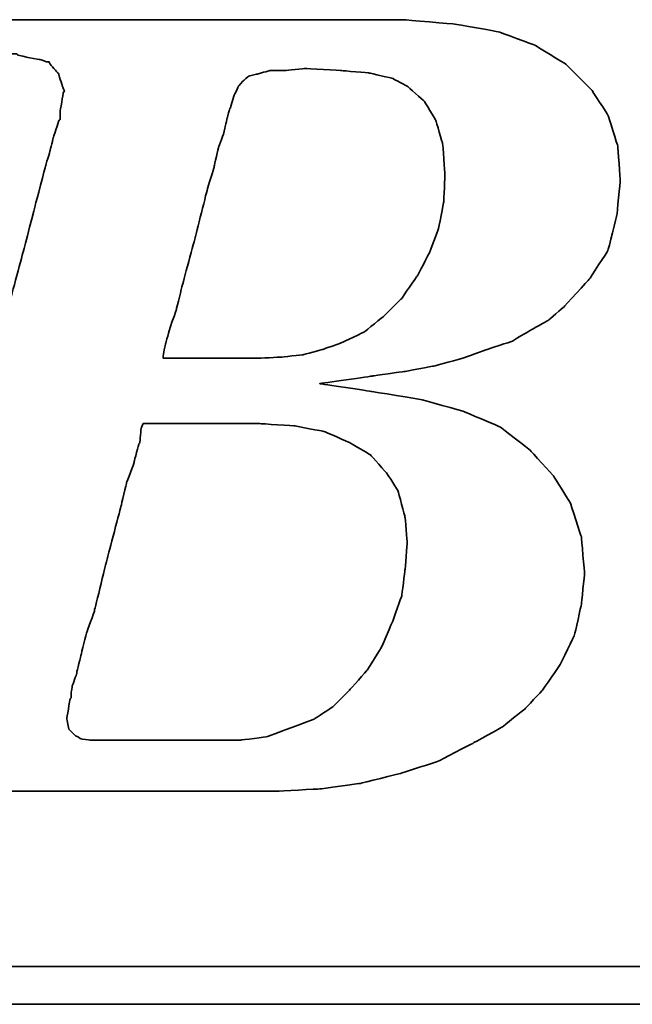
# Model space of a CAD drawing. Extents: x -262 to 1079, y 53 to 210.
# Tile 33 of 50: x 1012.76 to 1015.63, y 141.53 to 146.13. Entities that reach past the tile are written whole.
import ezdxf

# ---------------------------------------------------------------- set-up
doc = ezdxf.new("R2010")
doc.units = 0
doc.header["$MEASUREMENT"] = 0
doc.layers.add('DIM', color=4, linetype='CONTINUOUS')
doc.layers.add('layer 1', color=7, linetype='CONTINUOUS')

# ---------------------------------------------------------------- blocks, each defined once
blk = doc.blocks.new('TBI MOTION logo(完整正式版)')
at = {"layer": 'layer 1', "color": 22, "lineweight": 35}
for points, knots in [([(-64.65375, -6.86375), (-64.65375, -6.86375), (-64.84375, -7.29625), (-64.84375, -7.29625), (-64.84375, -7.29625), (-64.84375, -7.29625), (-64.86875, -7.34375), (-64.86875, -7.34375), (-64.86875, -7.34375), (-64.86875, -7.34375), (-64.86875, -7.36875), (-64.86875, -7.36875), (-64.86875, -7.36875), (-64.86875, -7.36875), (-65.15375, -7.65375), (-65.15375, -7.65375), (-65.15375, -7.65375), (-65.15375, -7.65375), (-65.17875, -7.65375), (-65.17875, -7.65375), (-65.17875, -7.65375), (-65.17875, -7.65375), (-65.20375, -7.67875), (-65.20375, -7.67875), (-65.20375, -7.67875), (-65.20375, -7.67875), (-65.58875, -7.87125), (-65.58875, -7.87125), (-65.58875, -7.87125), (-65.58875, -7.87125), (-65.63375, -7.87125), (-65.63375, -7.87125), (-65.63375, -7.87125), (-65.63375, -7.87125), (-65.65875, -7.89375), (-65.65875, -7.89375), (-65.65875, -7.89375), (-65.65875, -7.89375), (-66.09375, -7.94375), (-66.09375, -7.94375), (-66.09375, -7.94375), (-66.09375, -7.94375), (-66.11375, -7.94375), (-66.11375, -7.94375), (-66.11375, -7.94375), (-66.11375, -7.94375), (-66.16375, -7.94375), (-66.16375, -7.94375), (-66.16375, -7.94375), (-66.16375, -7.94375), (-66.30875, -7.94375), (-66.30875, -7.94375), (-66.30875, -7.94375), (-66.30875, -7.94375), (-66.69375, -7.94375), (-66.69375, -7.94375), (-66.69375, -7.94375), (-66.69375, -7.94375), (-67.07375, -7.94375), (-67.07375, -7.94375), (-67.07375, -7.94375), (-67.07375, -7.94375), (-67.12375, -7.94375), (-67.12375, -7.94375), (-67.12375, -7.94375), (-67.12375, -7.94375), (-67.12375, -7.96625), (-67.12375, -7.96625), (-67.12375, -7.96625), (-67.12375, -7.96625), (-67.14875, -7.99125), (-67.14875, -7.99125), (-67.14875, -7.99125), (-67.14875, -7.99125), (-67.24375, -8.34875), (-67.24375, -8.34875), (-67.24375, -8.34875), (-67.24375, -8.34875), (-67.31375, -8.68625), (-67.31375, -8.68625), (-67.31375, -8.68625), (-67.31375, -8.68625), (-67.26875, -8.68625), (-67.26875, -8.68625), (-67.26875, -8.68625), (-67.26875, -8.68625), (-67.07375, -8.68625), (-67.07375, -8.68625), (-67.07375, -8.68625), (-67.07375, -8.68625), (-66.54875, -8.68625), (-66.54875, -8.68625), (-66.54875, -8.68625), (-66.54875, -8.68625), (-65.82625, -8.68625), (-65.82625, -8.68625), (-65.82625, -8.68625), (-65.82625, -8.68625), (-65.01375, -8.68625), (-65.01375, -8.68625), (-65.01375, -8.68625), (-65.01375, -8.68625), (-64.05375, -8.68625), (-64.05375, -8.68625), (-64.05375, -8.68625), (-64.05375, -8.68625), (-62.08375, -8.68625), (-62.08375, -8.68625), (-62.08375, -8.68625), (-62.08375, -8.68625), (-60.06875, -8.68625), (-60.06875, -8.68625), (-60.06875, -8.68625), (-60.06875, -8.68625), (-59.10875, -8.68625), (-59.10875, -8.68625), (-59.10875, -8.68625), (-59.10875, -8.68625), (-58.29375, -8.68625), (-58.29375, -8.68625), (-58.29375, -8.68625), (-58.29375, -8.68625), (-57.57375, -8.68625), (-57.57375, -8.68625), (-57.57375, -8.68625), (-57.57375, -8.68625), (-57.04875, -8.68625), (-57.04875, -8.68625), (-57.04875, -8.68625), (-57.04875, -8.68625), (-56.85375, -8.68625), (-56.85375, -8.68625), (-56.85375, -8.68625), (-56.85375, -8.68625), (-56.70875, -8.68625), (-56.70875, -8.68625), (-56.70875, -8.68625), (-56.70875, -8.68625), (-56.61375, -8.68625), (-56.61375, -8.68625), (-56.61375, -8.68625), (-56.61375, -8.68625), (-56.56875, -8.68625), (-56.56875, -8.68625), (-56.56875, -8.68625), (-56.56875, -8.68625), (-55.65375, -8.63875), (-55.65375, -8.63875), (-55.65375, -8.63875), (-55.65375, -8.63875), (-54.76875, -8.51875), (-54.76875, -8.51875), (-54.76875, -8.51875), (-54.76875, -8.51875), (-53.90375, -8.30375), (-53.90375, -8.30375), (-53.90375, -8.30375), (-53.90375, -8.30375), (-53.08875, -8.03875), (-53.08875, -8.03875), (-53.08875, -8.03875), (-53.08875, -8.03875), (-52.34375, -7.65375), (-52.34375, -7.65375), (-52.34375, -7.65375), (-52.34375, -7.65375), (-51.69875, -7.29625), (-51.69875, -7.29625), (-51.69875, -7.29625), (-51.69875, -7.29625), (-51.21875, -6.91125), (-51.21875, -6.91125), (-51.21875, -6.91125), (-51.21875, -6.91125), (-50.83375, -6.50375), (-50.83375, -6.50375), (-50.83375, -6.50375), (-50.83375, -6.50375), (-50.44875, -5.94875), (-50.44875, -5.94875), (-50.44875, -5.94875), (-50.44875, -5.94875), (-50.13875, -5.30375), (-50.13875, -5.30375), (-50.13875, -5.30375), (-50.13875, -5.30375), (-49.99375, -4.65375), (-49.99375, -4.65375), (-49.99375, -4.65375), (-49.99375, -4.65375), (-49.92375, -3.98375), (-49.92375, -3.98375), (-49.92375, -3.98375), (-49.92375, -3.98375), (-49.99375, -3.19374), (-49.99375, -3.19374), (-49.99375, -3.19374), (-49.99375, -3.19374), (-50.23374, -2.44874), (-50.23374, -2.44874), (-50.23374, -2.44874), (-50.23374, -2.44874), (-50.59375, -1.87374), (-50.59375, -1.87374), (-50.59375, -1.87374), (-50.59375, -1.87374), (-51.09875, -1.31874), (-51.09875, -1.31874), (-51.09875, -1.31874), (-51.09875, -1.31874), (-51.74375, -0.81875), (-51.74375, -0.81875), (-51.74375, -0.81875), (-51.74375, -0.81875), (-52.53875, -0.48125), (-52.53875, -0.48125), (-52.53875, -0.48125), (-52.53875, -0.48125), (-53.47375, -0.21875), (-53.47375, -0.21875), (-53.47375, -0.21875), (-53.47375, -0.21875), (-54.52875, -0.04874), (-54.52875, -0.04874), (-54.52875, -0.04874), (-54.52875, -0.04874), (-55.65375, 0.12125), (-55.65375, 0.12125), (-55.65375, 0.12125), (-55.65375, 0.12125), (-54.50375, 0.28624), (-54.50375, 0.28624), (-54.50375, 0.28624), (-54.50375, 0.28624), (-53.83375, 0.38124), (-53.83375, 0.38124), (-53.83375, 0.38124), (-53.83375, 0.38124), (-53.18375, 0.50125), (-53.18375, 0.50125), (-53.18375, 0.50125), (-53.18375, 0.50125), (-52.55875, 0.66874), (-52.55875, 0.66874), (-52.55875, 0.66874), (-52.55875, 0.66874), (-52.03375, 0.86124), (-52.03375, 0.86124), (-52.03375, 0.86124), (-52.03375, 0.86124), (-51.50374, 1.03124), (-51.50374, 1.03124), (-51.50374, 1.03124), (-51.50374, 1.03124), (-51.09875, 1.27125), (-51.09875, 1.27125), (-51.09875, 1.27125), (-51.09875, 1.27125), (-50.71375, 1.48624), (-50.71375, 1.48624), (-50.71375, 1.48624), (-50.71375, 1.48624), (-50.37625, 1.77625), (-50.37625, 1.77625), (-50.37625, 1.77625), (-50.37625, 1.77625), (-49.82375, 2.37625), (-49.82375, 2.37625), (-49.82375, 2.37625), (-49.82375, 2.37625), (-49.41875, 2.99625), (-49.41875, 2.99625), (-49.41875, 2.99625), (-49.41875, 2.99625), (-49.22375, 3.76625), (-49.22375, 3.76625), (-49.22375, 3.76625), (-49.22375, 3.76625), (-49.15375, 4.50874), (-49.15375, 4.50874), (-49.15375, 4.50874), (-49.15375, 4.50874), (-49.20375, 5.25125), (-49.20375, 5.25125), (-49.20375, 5.25125), (-49.20375, 5.25125), (-49.41875, 5.92625), (-49.41875, 5.92625), (-49.41875, 5.92625), (-49.41875, 5.92625), (-49.77875, 6.47625), (-49.77875, 6.47625), (-49.77875, 6.47625), (-49.77875, 6.47625), (-50.33125, 7.02624), (-50.33125, 7.02624), (-50.33125, 7.02624), (-50.33125, 7.02624), (-51.00125, 7.43625), (-51.00125, 7.43625), (-51.00125, 7.43625), (-51.00125, 7.43625), (-51.79375, 7.72625), (-51.79375, 7.72625), (-51.79375, 7.72625), (-51.79375, 7.72625), (-52.72875, 7.89124), (-52.72875, 7.89124), (-52.72875, 7.89124), (-52.72875, 7.89124), (-53.83375, 7.98625), (-53.83375, 7.98625), (-53.83375, 7.98625), (-53.83375, 7.98625), (-53.92875, 7.98625), (-53.92875, 7.98625), (-53.92875, 7.98625), (-53.92875, 7.98625), (-54.26375, 7.98625), (-54.26375, 7.98625), (-54.26375, 7.98625), (-54.26375, 7.98625), (-54.74375, 7.98625), (-54.74375, 7.98625), (-54.74375, 7.98625), (-54.74375, 7.98625), (-55.36875, 7.98625), (-55.36875, 7.98625), (-55.36875, 7.98625), (-55.36875, 7.98625), (-56.13375, 7.98625), (-56.13375, 7.98625), (-56.13375, 7.98625), (-56.13375, 7.98625), (-56.94875, 7.98625), (-56.94875, 7.98625), (-56.94875, 7.98625), (-56.94875, 7.98625), (-58.77625, 7.98625), (-58.77625, 7.98625), (-58.77625, 7.98625), (-58.77625, 7.98625), (-60.59875, 7.98625), (-60.59875, 7.98625), (-60.59875, 7.98625), (-60.59875, 7.98625), (-61.41375, 7.98625), (-61.41375, 7.98625), (-61.41375, 7.98625), (-61.41375, 7.98625), (-62.17875, 7.98625), (-62.17875, 7.98625), (-62.17875, 7.98625), (-62.17875, 7.98625), (-62.80375, 7.98625), (-62.80375, 7.98625), (-62.80375, 7.98625), (-62.80375, 7.98625), (-63.30625, 7.98625), (-63.30625, 7.98625), (-63.30625, 7.98625), (-63.30625, 7.98625), (-63.57375, 7.98625), (-63.57375, 7.98625), (-63.57375, 7.98625), (-63.57375, 7.98625), (-63.57375, 7.96375), (-63.57375, 7.96375), (-63.57375, 7.96375), (-63.57375, 7.96375), (-63.59875, 7.94125), (-63.59875, 7.94125), (-63.59875, 7.94125), (-63.59875, 7.94125), (-63.69375, 7.55625), (-63.69375, 7.55625), (-63.69375, 7.55625), (-63.69375, 7.55625), (-63.76375, 7.24624), (-63.76375, 7.24624), (-63.76375, 7.24624), (-63.76375, 7.24624), (-63.23875, 7.24624), (-63.23875, 7.24624), (-63.23875, 7.24624), (-63.23875, 7.24624), (-62.75875, 7.24624), (-62.75875, 7.24624), (-62.75875, 7.24624), (-62.75875, 7.24624), (-62.61125, 7.24624), (-62.61125, 7.24624), (-62.61125, 7.24624), (-62.61125, 7.24624), (-62.56625, 7.24624), (-62.56625, 7.24624), (-62.56625, 7.24624), (-62.56625, 7.24624), (-62.22875, 7.24624), (-62.22875, 7.24624), (-62.22875, 7.24624), (-62.22875, 7.24624), (-62.20375, 7.24624), (-62.20375, 7.24624), (-62.20375, 7.24624), (-62.20375, 7.24624), (-62.17875, 7.21875), (-62.17875, 7.21875), (-62.17875, 7.21875), (-62.17875, 7.21875), (-61.96375, 7.17125), (-61.96375, 7.17125), (-61.96375, 7.17125), (-61.96375, 7.17125), (-61.72375, 7.12624), (-61.72375, 7.12624), (-61.72375, 7.12624), (-61.72375, 7.12624), (-61.70375, 7.12624), (-61.70375, 7.12624), (-61.70375, 7.12624), (-61.70375, 7.12624), (-61.55875, 7.07624), (-61.55875, 7.07624), (-61.55875, 7.07624), (-61.55875, 7.07624), (-61.50875, 7.07624), (-61.50875, 7.07624), (-61.50875, 7.07624), (-61.50875, 7.07624), (-61.48375, 7.02624), (-61.48375, 7.02624), (-61.48375, 7.02624), (-61.48375, 7.02624), (-61.31875, 6.83375), (-61.31875, 6.83375), (-61.31875, 6.83375), (-61.31875, 6.83375), (-61.29375, 6.81125), (-61.29375, 6.81125), (-61.29375, 6.81125), (-61.29375, 6.81125), (-61.29375, 6.78625), (-61.29375, 6.78625), (-61.29375, 6.78625), (-61.29375, 6.78625), (-61.19875, 6.50124), (-61.19875, 6.50124), (-61.19875, 6.50124), (-61.19875, 6.50124), (-61.17375, 6.45124), (-61.17375, 6.45124), (-61.17375, 6.45124), (-61.17375, 6.45124), (-61.19875, 6.40625), (-61.19875, 6.40625), (-61.19875, 6.40625), (-61.19875, 6.40625), (-61.26875, 5.99624), (-61.26875, 5.99624), (-61.26875, 5.99624), (-61.26875, 5.99624), (-61.26875, 5.85125), (-61.26875, 5.85125), (-61.26875, 5.85125), (-61.26875, 5.85125), (-61.26875, 5.82625), (-61.26875, 5.82625), (-61.26875, 5.82625), (-61.26875, 5.82625), (-61.29375, 5.80625), (-61.29375, 5.80625), (-61.29375, 5.80625), (-61.29375, 5.80625), (-61.34125, 5.66125), (-61.34125, 5.66125), (-61.34125, 5.66125), (-61.34125, 5.66125), (-61.41375, 5.44625), (-61.41375, 5.44625), (-61.41375, 5.44625), (-61.41375, 5.44625), (-61.48375, 5.15625), (-61.48375, 5.15625), (-61.48375, 5.15625), (-61.48375, 5.15625), (-61.58375, 4.82124), (-61.58375, 4.82124), (-61.58375, 4.82124), (-61.58375, 4.82124), (-61.79875, 4.00375), (-61.79875, 4.00375), (-61.79875, 4.00375), (-61.79875, 4.00375), (-62.05875, 2.99625), (-62.05875, 2.99625), (-62.05875, 2.99625), (-62.05875, 2.99625), (-62.34875, 1.91625), (-62.34875, 1.91625), (-62.34875, 1.91625), (-62.34875, 1.91625), (-62.97375, -0.41124), (-62.97375, -0.41124), (-62.97375, -0.41124), (-62.97375, -0.41124), (-63.59875, -2.75875), (-63.59875, -2.75875), (-63.59875, -2.75875), (-63.59875, -2.75875), (-63.88375, -3.86374), (-63.88375, -3.86374), (-63.88375, -3.86374), (-63.88375, -3.86374), (-64.14875, -4.82374), (-64.14875, -4.82374), (-64.14875, -4.82374), (-64.14875, -4.82374), (-64.36375, -5.64125), (-64.36375, -5.64125), (-64.36375, -5.64125), (-64.36375, -5.64125), (-64.43625, -5.97625), (-64.43625, -5.97625), (-64.43625, -5.97625), (-64.43625, -5.97625), (-64.50875, -6.28625), (-64.50875, -6.28625), (-64.50875, -6.28625), (-64.50875, -6.28625), (-64.50875, -6.30875), (-64.50875, -6.30875), (-64.50875, -6.30875), (-64.50875, -6.30875), (-64.57875, -6.50375), (-64.57875, -6.50375), (-64.57875, -6.50375), (-64.57875, -6.50375), (-64.62875, -6.69625), (-64.62875, -6.69625), (-64.62875, -6.69625), (-64.62875, -6.69625), (-64.62875, -6.76875), (-64.62875, -6.76875), (-64.62875, -6.76875), (-64.62875, -6.76875), (-64.62875, -6.81375), (-64.62875, -6.81375), (-64.62875, -6.81375), (-64.62875, -6.81375), (-64.62875, -6.83875), (-64.62875, -6.83875), (-64.62875, -6.83875), (-64.62875, -6.83875), (-64.65375, -6.86375), (-64.65375, -6.86375)], [0, 0, 0, 0, 0.00719424, 0.00719424, 0.00719424, 0.00719425, 0.01438849, 0.01438849, 0.01438849, 0.0143885, 0.02158273, 0.02158273, 0.02158273, 0.02158274, 0.02877698, 0.02877698, 0.02877698, 0.02877699, 0.03597122, 0.03597122, 0.03597122, 0.03597123, 0.04316547, 0.04316547, 0.04316547, 0.04316548, 0.05035971, 0.05035971, 0.05035971, 0.05035972, 0.05755396, 0.05755396, 0.05755396, 0.05755397, 0.0647482, 0.0647482, 0.0647482, 0.06474821, 0.07194245, 0.07194245, 0.07194245, 0.07194246, 0.07913669, 0.07913669, 0.07913669, 0.0791367, 0.08633094, 0.08633094, 0.08633094, 0.08633095, 0.09352518, 0.09352518, 0.09352518, 0.09352519, 0.10071942, 0.10071942, 0.10071942, 0.10071943, 0.10791367, 0.10791367, 0.10791367, 0.10791368, 0.11510791, 0.11510791, 0.11510791, 0.11510792, 0.12230216, 0.12230216, 0.12230216, 0.12230217, 0.1294964, 0.1294964, 0.1294964, 0.12949641, 0.13669065, 0.13669065, 0.13669065, 0.13669066, 0.14388489, 0.14388489, 0.14388489, 0.1438849, 0.15107914, 0.15107914, 0.15107914, 0.15107915, 0.15827338, 0.15827338, 0.15827338, 0.15827339, 0.16546763, 0.16546763, 0.16546763, 0.16546764, 0.17266187, 0.17266187, 0.17266187, 0.17266188, 0.17985612, 0.17985612, 0.17985612, 0.17985613, 0.18705036, 0.18705036, 0.18705036, 0.18705037, 0.1942446, 0.1942446, 0.1942446, 0.19424461, 0.20143885, 0.20143885, 0.20143885, 0.20143886, 0.20863309, 0.20863309, 0.20863309, 0.2086331, 0.21582734, 0.21582734, 0.21582734, 0.21582735, 0.22302158, 0.22302158, 0.22302158, 0.22302159, 0.23021583, 0.23021583, 0.23021583, 0.23021584, 0.23741007, 0.23741007, 0.23741007, 0.23741008, 0.24460432, 0.24460432, 0.24460432, 0.24460433, 0.25179856, 0.25179856, 0.25179856, 0.25179857, 0.25899281, 0.25899281, 0.25899281, 0.25899282, 0.26618705, 0.26618705, 0.26618705, 0.26618706, 0.27338129, 0.27338129, 0.27338129, 0.2733813, 0.28057554, 0.28057554, 0.28057554, 0.28057555, 0.28776978, 0.28776978, 0.28776978, 0.28776979, 0.29496403, 0.29496403, 0.29496403, 0.29496404, 0.30215827, 0.30215827, 0.30215827, 0.30215828, 0.30935252, 0.30935252, 0.30935252, 0.30935253, 0.31654676, 0.31654676, 0.31654676, 0.31654677, 0.32374101, 0.32374101, 0.32374101, 0.32374102, 0.33093525, 0.33093525, 0.33093525, 0.33093526, 0.3381295, 0.3381295, 0.3381295, 0.33812951, 0.34532374, 0.34532374, 0.34532374, 0.34532375, 0.35251799, 0.35251799, 0.35251799, 0.352518, 0.35971223, 0.35971223, 0.35971223, 0.35971224, 0.36690647, 0.36690647, 0.36690647, 0.36690648, 0.37410072, 0.37410072, 0.37410072, 0.37410073, 0.38129496, 0.38129496, 0.38129496, 0.38129497, 0.38848921, 0.38848921, 0.38848921, 0.38848922, 0.39568345, 0.39568345, 0.39568345, 0.39568346, 0.4028777, 0.4028777, 0.4028777, 0.40287771, 0.41007194, 0.41007194, 0.41007194, 0.41007195, 0.41726619, 0.41726619, 0.41726619, 0.4172662, 0.42446043, 0.42446043, 0.42446043, 0.42446044, 0.43165468, 0.43165468, 0.43165468, 0.43165469, 0.43884892, 0.43884892, 0.43884892, 0.43884893, 0.44604317, 0.44604317, 0.44604317, 0.44604318, 0.45323741, 0.45323741, 0.45323741, 0.45323742, 0.46043165, 0.46043165, 0.46043165, 0.46043166, 0.4676259, 0.4676259, 0.4676259, 0.46762591, 0.47482014, 0.47482014, 0.47482014, 0.47482015, 0.48201439, 0.48201439, 0.48201439, 0.4820144, 0.48920863, 0.48920863, 0.48920863, 0.48920864, 0.49640288, 0.49640288, 0.49640288, 0.49640289, 0.50359712, 0.50359712, 0.50359712, 0.50359713, 0.51079137, 0.51079137, 0.51079137, 0.51079138, 0.51798561, 0.51798561, 0.51798561, 0.51798562, 0.52517986, 0.52517986, 0.52517986, 0.52517987, 0.5323741, 0.5323741, 0.5323741, 0.53237411, 0.53956835, 0.53956835, 0.53956835, 0.53956836, 0.54676259, 0.54676259, 0.54676259, 0.5467626, 0.55395683, 0.55395683, 0.55395683, 0.55395684, 0.56115108, 0.56115108, 0.56115108, 0.56115109, 0.56834532, 0.56834532, 0.56834532, 0.56834533, 0.57553957, 0.57553957, 0.57553957, 0.57553958, 0.58273381, 0.58273381, 0.58273381, 0.58273382, 0.58992806, 0.58992806, 0.58992806, 0.58992807, 0.5971223, 0.5971223, 0.5971223, 0.59712231, 0.60431655, 0.60431655, 0.60431655, 0.60431656, 0.61151079, 0.61151079, 0.61151079, 0.6115108, 0.61870504, 0.61870504, 0.61870504, 0.61870505, 0.62589928, 0.62589928, 0.62589928, 0.62589929, 0.63309353, 0.63309353, 0.63309353, 0.63309354, 0.64028777, 0.64028777, 0.64028777, 0.64028778, 0.64748201, 0.64748201, 0.64748201, 0.64748202, 0.65467626, 0.65467626, 0.65467626, 0.65467627, 0.6618705, 0.6618705, 0.6618705, 0.66187051, 0.66906475, 0.66906475, 0.66906475, 0.66906476, 0.67625899, 0.67625899, 0.67625899, 0.676259, 0.68345324, 0.68345324, 0.68345324, 0.68345325, 0.69064748, 0.69064748, 0.69064748, 0.69064749, 0.69784173, 0.69784173, 0.69784173, 0.69784174, 0.70503597, 0.70503597, 0.70503597, 0.70503598, 0.71223022, 0.71223022, 0.71223022, 0.71223023, 0.71942446, 0.71942446, 0.71942446, 0.71942447, 0.72661871, 0.72661871, 0.72661871, 0.72661872, 0.73381295, 0.73381295, 0.73381295, 0.73381296, 0.74100719, 0.74100719, 0.74100719, 0.7410072, 0.74820144, 0.74820144, 0.74820144, 0.74820145, 0.75539568, 0.75539568, 0.75539568, 0.75539569, 0.76258993, 0.76258993, 0.76258993, 0.76258994, 0.76978417, 0.76978417, 0.76978417, 0.76978418, 0.77697842, 0.77697842, 0.77697842, 0.77697843, 0.78417266, 0.78417266, 0.78417266, 0.78417267, 0.79136691, 0.79136691, 0.79136691, 0.79136692, 0.79856115, 0.79856115, 0.79856115, 0.79856116, 0.8057554, 0.8057554, 0.8057554, 0.80575541, 0.81294964, 0.81294964, 0.81294964, 0.81294965, 0.82014388, 0.82014388, 0.82014388, 0.82014389, 0.82733813, 0.82733813, 0.82733813, 0.82733814, 0.83453237, 0.83453237, 0.83453237, 0.83453238, 0.84172662, 0.84172662, 0.84172662, 0.84172663, 0.84892086, 0.84892086, 0.84892086, 0.84892087, 0.85611511, 0.85611511, 0.85611511, 0.85611512, 0.86330935, 0.86330935, 0.86330935, 0.86330936, 0.8705036, 0.8705036, 0.8705036, 0.87050361, 0.87769784, 0.87769784, 0.87769784, 0.87769785, 0.88489209, 0.88489209, 0.88489209, 0.8848921, 0.89208633, 0.89208633, 0.89208633, 0.89208634, 0.89928058, 0.89928058, 0.89928058, 0.89928059, 0.90647482, 0.90647482, 0.90647482, 0.90647483, 0.91366906, 0.91366906, 0.91366906, 0.91366907, 0.92086331, 0.92086331, 0.92086331, 0.92086332, 0.92805755, 0.92805755, 0.92805755, 0.92805756, 0.9352518, 0.9352518, 0.9352518, 0.93525181, 0.94244604, 0.94244604, 0.94244604, 0.94244605, 0.94964029, 0.94964029, 0.94964029, 0.9496403, 0.95683453, 0.95683453, 0.95683453, 0.95683454, 0.96402878, 0.96402878, 0.96402878, 0.96402879, 0.97122302, 0.97122302, 0.97122302, 0.97122303, 0.97841727, 0.97841727, 0.97841727, 0.97841728, 0.98561151, 0.98561151, 0.98561151, 0.98561152, 0.99280576, 0.99280576, 0.99280576, 0.99280577, 1, 1, 1, 1]), ([(-57.50375, 6.35625), (-57.50375, 6.35625), (-57.57375, 6.11625), (-57.57375, 6.11625), (-57.57375, 6.11625), (-57.57375, 6.11625), (-57.57375, 6.09125), (-57.57375, 6.09125), (-57.57375, 6.09125), (-57.57375, 6.09125), (-57.59875, 6.06625), (-57.59875, 6.06625), (-57.59875, 6.06625), (-57.59875, 6.06625), (-57.64875, 5.87625), (-57.64875, 5.87625), (-57.64875, 5.87625), (-57.64875, 5.87625), (-57.71875, 5.58875), (-57.71875, 5.58875), (-57.71875, 5.58875), (-57.71875, 5.58875), (-57.71875, 5.56625), (-57.71875, 5.56625), (-57.71875, 5.56625), (-57.71875, 5.56625), (-57.83875, 5.23125), (-57.83875, 5.23125), (-57.83875, 5.23125), (-57.83875, 5.23125), (-57.93625, 4.82124), (-57.93625, 4.82124), (-57.93625, 4.82124), (-57.93625, 4.82124), (-57.93625, 4.79624), (-57.93625, 4.79624), (-57.93625, 4.79624), (-57.93625, 4.79624), (-58.07875, 4.34125), (-58.07875, 4.34125), (-58.07875, 4.34125), (-58.07875, 4.34125), (-58.34375, 3.28625), (-58.34375, 3.28625), (-58.34375, 3.28625), (-58.34375, 3.28625), (-58.62875, 2.23124), (-58.62875, 2.23124), (-58.62875, 2.23124), (-58.62875, 2.23124), (-58.74875, 1.75125), (-58.74875, 1.75125), (-58.74875, 1.75125), (-58.74875, 1.75125), (-58.74875, 1.72625), (-58.74875, 1.72625), (-58.74875, 1.72625), (-58.74875, 1.72625), (-58.89375, 1.31625), (-58.89375, 1.31625), (-58.89375, 1.31625), (-58.89375, 1.31625), (-58.98875, 0.98124), (-58.98875, 0.98124), (-58.98875, 0.98124), (-58.98875, 0.98124), (-59.03875, 0.71625), (-59.03875, 0.71625), (-59.03875, 0.71625), (-59.03875, 0.71625), (-59.03875, 0.66874), (-59.03875, 0.66874), (-59.03875, 0.66874), (-59.03875, 0.66874), (-58.91875, 0.66874), (-58.91875, 0.66874), (-58.91875, 0.66874), (-58.91875, 0.66874), (-58.53375, 0.66874), (-58.53375, 0.66874), (-58.53375, 0.66874), (-58.53375, 0.66874), (-58.10375, 0.66874), (-58.10375, 0.66874), (-58.10375, 0.66874), (-58.10375, 0.66874), (-57.66875, 0.66874), (-57.66875, 0.66874), (-57.66875, 0.66874), (-57.66875, 0.66874), (-57.33375, 0.66874), (-57.33375, 0.66874), (-57.33375, 0.66874), (-57.33375, 0.66874), (-57.09375, 0.66874), (-57.09375, 0.66874), (-57.09375, 0.66874), (-57.09375, 0.66874), (-56.99875, 0.66874), (-56.99875, 0.66874), (-56.99875, 0.66874), (-56.99875, 0.66874), (-56.49375, 0.69374), (-56.49375, 0.69374), (-56.49375, 0.69374), (-56.49375, 0.69374), (-56.01375, 0.74374), (-56.01375, 0.74374), (-56.01375, 0.74374), (-56.01375, 0.74374), (-55.58375, 0.86124), (-55.58375, 0.86124), (-55.58375, 0.86124), (-55.58375, 0.86124), (-55.17375, 1.00624), (-55.17375, 1.00624), (-55.17375, 1.00624), (-55.17375, 1.00624), (-54.67375, 1.24625), (-54.67375, 1.24625), (-54.67375, 1.24625), (-54.67375, 1.24625), (-54.26375, 1.58124), (-54.26375, 1.58124), (-54.26375, 1.58124), (-54.26375, 1.58124), (-53.87875, 1.96374), (-53.87875, 1.96374), (-53.87875, 1.96374), (-53.87875, 1.96374), (-53.54375, 2.44625), (-53.54375, 2.44625), (-53.54375, 2.44625), (-53.54375, 2.44625), (-53.27875, 2.95125), (-53.27875, 2.95125), (-53.27875, 2.95125), (-53.27875, 2.95125), (-53.08875, 3.45124), (-53.08875, 3.45124), (-53.08875, 3.45124), (-53.08875, 3.45124), (-52.96875, 4.05124), (-52.96875, 4.05124), (-52.96875, 4.05124), (-52.96875, 4.05124), (-52.94375, 4.65125), (-52.94375, 4.65125), (-52.94375, 4.65125), (-52.94375, 4.65125), (-52.99375, 5.30125), (-52.99375, 5.30125), (-52.99375, 5.30125), (-52.99375, 5.30125), (-53.13875, 5.80625), (-53.13875, 5.80625), (-53.13875, 5.80625), (-53.13875, 5.80625), (-53.39875, 6.23625), (-53.39875, 6.23625), (-53.39875, 6.23625), (-53.39875, 6.23625), (-53.75875, 6.54875), (-53.75875, 6.54875), (-53.75875, 6.54875), (-53.75875, 6.54875), (-54.07375, 6.71625), (-54.07375, 6.71625), (-54.07375, 6.71625), (-54.07375, 6.71625), (-54.57375, 6.83375), (-54.57375, 6.83375), (-54.57375, 6.83375), (-54.57375, 6.83375), (-55.17375, 6.88625), (-55.17375, 6.88625), (-55.17375, 6.88625), (-55.17375, 6.88625), (-55.96875, 6.93125), (-55.96875, 6.93125), (-55.96875, 6.93125), (-55.96875, 6.93125), (-56.39875, 6.88625), (-56.39875, 6.88625), (-56.39875, 6.88625), (-56.39875, 6.88625), (-56.42125, 6.88625), (-56.42125, 6.88625), (-56.42125, 6.88625), (-56.42125, 6.88625), (-56.73375, 6.88625), (-56.73375, 6.88625), (-56.73375, 6.88625), (-56.73375, 6.88625), (-56.99875, 6.81125), (-56.99875, 6.81125), (-56.99875, 6.81125), (-56.99875, 6.81125), (-57.02375, 6.81125), (-57.02375, 6.81125), (-57.02375, 6.81125), (-57.02375, 6.81125), (-57.18875, 6.76625), (-57.18875, 6.76625), (-57.18875, 6.76625), (-57.18875, 6.76625), (-57.30875, 6.66625), (-57.30875, 6.66625), (-57.30875, 6.66625), (-57.30875, 6.66625), (-57.40875, 6.54875), (-57.40875, 6.54875), (-57.40875, 6.54875), (-57.40875, 6.54875), (-57.50375, 6.35625), (-57.50375, 6.35625)], [0, 0, 0, 0, 0.01851852, 0.01851852, 0.01851852, 0.01851853, 0.03703704, 0.03703704, 0.03703704, 0.03703705, 0.05555556, 0.05555556, 0.05555556, 0.05555557, 0.07407407, 0.07407407, 0.07407407, 0.07407408, 0.09259259, 0.09259259, 0.09259259, 0.0925926, 0.11111111, 0.11111111, 0.11111111, 0.11111112, 0.12962963, 0.12962963, 0.12962963, 0.12962964, 0.14814815, 0.14814815, 0.14814815, 0.14814816, 0.16666667, 0.16666667, 0.16666667, 0.16666668, 0.18518519, 0.18518519, 0.18518519, 0.1851852, 0.2037037, 0.2037037, 0.2037037, 0.20370371, 0.22222222, 0.22222222, 0.22222222, 0.22222223, 0.24074074, 0.24074074, 0.24074074, 0.24074075, 0.25925926, 0.25925926, 0.25925926, 0.25925927, 0.27777778, 0.27777778, 0.27777778, 0.27777779, 0.2962963, 0.2962963, 0.2962963, 0.29629631, 0.31481481, 0.31481481, 0.31481481, 0.31481482, 0.33333333, 0.33333333, 0.33333333, 0.33333334, 0.35185185, 0.35185185, 0.35185185, 0.35185186, 0.37037037, 0.37037037, 0.37037037, 0.37037038, 0.38888889, 0.38888889, 0.38888889, 0.3888889, 0.40740741, 0.40740741, 0.40740741, 0.40740742, 0.42592593, 0.42592593, 0.42592593, 0.42592594, 0.44444444, 0.44444444, 0.44444444, 0.44444445, 0.46296296, 0.46296296, 0.46296296, 0.46296297, 0.48148148, 0.48148148, 0.48148148, 0.48148149, 0.5, 0.5, 0.5, 0.50000001, 0.51851852, 0.51851852, 0.51851852, 0.51851853, 0.53703704, 0.53703704, 0.53703704, 0.53703705, 0.55555556, 0.55555556, 0.55555556, 0.55555557, 0.57407407, 0.57407407, 0.57407407, 0.57407408, 0.59259259, 0.59259259, 0.59259259, 0.5925926, 0.61111111, 0.61111111, 0.61111111, 0.61111112, 0.62962963, 0.62962963, 0.62962963, 0.62962964, 0.64814815, 0.64814815, 0.64814815, 0.64814816, 0.66666667, 0.66666667, 0.66666667, 0.66666668, 0.68518519, 0.68518519, 0.68518519, 0.6851852, 0.7037037, 0.7037037, 0.7037037, 0.70370371, 0.72222222, 0.72222222, 0.72222222, 0.72222223, 0.74074074, 0.74074074, 0.74074074, 0.74074075, 0.75925926, 0.75925926, 0.75925926, 0.75925927, 0.77777778, 0.77777778, 0.77777778, 0.77777779, 0.7962963, 0.7962963, 0.7962963, 0.79629631, 0.81481481, 0.81481481, 0.81481481, 0.81481482, 0.83333333, 0.83333333, 0.83333333, 0.83333334, 0.85185185, 0.85185185, 0.85185185, 0.85185186, 0.87037037, 0.87037037, 0.87037037, 0.87037038, 0.88888889, 0.88888889, 0.88888889, 0.8888889, 0.90740741, 0.90740741, 0.90740741, 0.90740742, 0.92592593, 0.92592593, 0.92592593, 0.92592594, 0.94444444, 0.94444444, 0.94444444, 0.94444445, 0.96296296, 0.96296296, 0.96296296, 0.96296297, 0.98148148, 0.98148148, 0.98148148, 0.98148149, 1, 1, 1, 1]), ([(-61.03125, -6.57375), (-61.03125, -6.57375), (-61.03125, -6.67125), (-61.03125, -6.67125), (-61.03125, -6.67125), (-61.03125, -6.67125), (-61.05375, -6.69625), (-61.05375, -6.69625), (-61.05375, -6.69625), (-61.05375, -6.69625), (-61.12375, -7.12875), (-61.12375, -7.12875), (-61.12375, -7.12875), (-61.12375, -7.12875), (-61.07875, -7.34375), (-61.07875, -7.34375), (-61.07875, -7.34375), (-61.07875, -7.34375), (-60.93375, -7.48875), (-60.93375, -7.48875), (-60.93375, -7.48875), (-60.93375, -7.48875), (-60.81375, -7.55625), (-60.81375, -7.55625), (-60.81375, -7.55625), (-60.81375, -7.55625), (-60.62375, -7.58375), (-60.62375, -7.58375), (-60.62375, -7.58375), (-60.62375, -7.58375), (-60.30875, -7.58375), (-60.30875, -7.58375), (-60.30875, -7.58375), (-60.30875, -7.58375), (-59.97375, -7.58375), (-59.97375, -7.58375), (-59.97375, -7.58375), (-59.97375, -7.58375), (-59.87875, -7.58375), (-59.87875, -7.58375), (-59.87875, -7.58375), (-59.87875, -7.58375), (-59.63625, -7.58375), (-59.63625, -7.58375), (-59.63625, -7.58375), (-59.63625, -7.58375), (-58.96875, -7.58375), (-58.96875, -7.58375), (-58.96875, -7.58375), (-58.96875, -7.58375), (-58.29375, -7.58375), (-58.29375, -7.58375), (-58.29375, -7.58375), (-58.29375, -7.58375), (-58.05375, -7.58375), (-58.05375, -7.58375), (-58.05375, -7.58375), (-58.05375, -7.58375), (-57.98375, -7.58375), (-57.98375, -7.58375), (-57.98375, -7.58375), (-57.98375, -7.58375), (-57.35875, -7.58375), (-57.35875, -7.58375), (-57.35875, -7.58375), (-57.35875, -7.58375), (-56.78375, -7.50875), (-56.78375, -7.50875), (-56.78375, -7.50875), (-56.78375, -7.50875), (-56.27875, -7.31875), (-56.27875, -7.31875), (-56.27875, -7.31875), (-56.27875, -7.31875), (-55.77375, -7.12875), (-55.77375, -7.12875), (-55.77375, -7.12875), (-55.77375, -7.12875), (-55.36875, -6.86375), (-55.36875, -6.86375), (-55.36875, -6.86375), (-55.36875, -6.86375), (-55.00875, -6.50375), (-55.00875, -6.50375), (-55.00875, -6.50375), (-55.00875, -6.50375), (-54.62375, -6.06875), (-54.62375, -6.06875), (-54.62375, -6.06875), (-54.62375, -6.06875), (-54.31375, -5.56875), (-54.31375, -5.56875), (-54.31375, -5.56875), (-54.31375, -5.56875), (-54.07375, -5.01625), (-54.07375, -5.01625), (-54.07375, -5.01625), (-54.07375, -5.01625), (-53.87875, -4.46374), (-53.87875, -4.46374), (-53.87875, -4.46374), (-53.87875, -4.46374), (-53.80875, -3.91375), (-53.80875, -3.91375), (-53.80875, -3.91375), (-53.80875, -3.91375), (-53.75875, -3.31375), (-53.75875, -3.31375), (-53.75875, -3.31375), (-53.75875, -3.31375), (-53.80875, -2.75875), (-53.80875, -2.75875), (-53.80875, -2.75875), (-53.80875, -2.75875), (-53.95375, -2.20875), (-53.95375, -2.20875), (-53.95375, -2.20875), (-53.95375, -2.20875), (-54.19375, -1.82625), (-54.19375, -1.82625), (-54.19375, -1.82625), (-54.19375, -1.82625), (-54.55375, -1.41875), (-54.55375, -1.41875), (-54.55375, -1.41875), (-54.55375, -1.41875), (-55.00875, -1.15125), (-55.00875, -1.15125), (-55.00875, -1.15125), (-55.00875, -1.15125), (-55.56125, -0.91375), (-55.56125, -0.91375), (-55.56125, -0.91375), (-55.56125, -0.91375), (-56.18125, -0.79375), (-56.18125, -0.79375), (-56.18125, -0.79375), (-56.18125, -0.79375), (-56.94875, -0.74374), (-56.94875, -0.74374), (-56.94875, -0.74374), (-56.94875, -0.74374), (-56.99875, -0.74374), (-56.99875, -0.74374), (-56.99875, -0.74374), (-56.99875, -0.74374), (-57.09375, -0.74374), (-57.09375, -0.74374), (-57.09375, -0.74374), (-57.09375, -0.74374), (-57.38375, -0.74374), (-57.38375, -0.74374), (-57.38375, -0.74374), (-57.38375, -0.74374), (-57.76875, -0.74374), (-57.76875, -0.74374), (-57.76875, -0.74374), (-57.76875, -0.74374), (-58.24625, -0.74374), (-58.24625, -0.74374), (-58.24625, -0.74374), (-58.24625, -0.74374), (-58.72875, -0.74374), (-58.72875, -0.74374), (-58.72875, -0.74374), (-58.72875, -0.74374), (-59.20875, -0.74374), (-59.20875, -0.74374), (-59.20875, -0.74374), (-59.20875, -0.74374), (-59.46875, -0.74374), (-59.46875, -0.74374), (-59.46875, -0.74374), (-59.46875, -0.74374), (-59.51625, -0.83875), (-59.51625, -0.83875), (-59.51625, -0.83875), (-59.51625, -0.83875), (-59.54375, -1.15125), (-59.54375, -1.15125), (-59.54375, -1.15125), (-59.54375, -1.15125), (-59.56375, -1.17874), (-59.56375, -1.17874), (-59.56375, -1.17874), (-59.56375, -1.17874), (-59.66375, -1.55875), (-59.66375, -1.55875), (-59.66375, -1.55875), (-59.66375, -1.55875), (-59.66375, -1.58375), (-59.66375, -1.58375), (-59.66375, -1.58375), (-59.66375, -1.58375), (-59.82875, -2.01874), (-59.82875, -2.01874), (-59.82875, -2.01874), (-59.82875, -2.01874), (-59.94875, -2.52125), (-59.94875, -2.52125), (-59.94875, -2.52125), (-59.94875, -2.52125), (-60.23875, -3.62375), (-60.23875, -3.62375), (-60.23875, -3.62375), (-60.23875, -3.62375), (-60.52375, -4.77624), (-60.52375, -4.77624), (-60.52375, -4.77624), (-60.52375, -4.77624), (-60.52375, -4.79874), (-60.52375, -4.79874), (-60.52375, -4.79874), (-60.52375, -4.79874), (-60.69125, -5.25375), (-60.69125, -5.25375), (-60.69125, -5.25375), (-60.69125, -5.25375), (-60.81375, -5.73625), (-60.81375, -5.73625), (-60.81375, -5.73625), (-60.81375, -5.73625), (-60.90875, -6.11875), (-60.90875, -6.11875), (-60.90875, -6.11875), (-60.90875, -6.11875), (-60.90875, -6.14375), (-60.90875, -6.14375), (-60.90875, -6.14375), (-60.90875, -6.14375), (-61.00375, -6.40875), (-61.00375, -6.40875), (-61.00375, -6.40875), (-61.00375, -6.40875), (-61.03125, -6.57375), (-61.03125, -6.57375)], [0, 0, 0, 0, 0.01694915, 0.01694915, 0.01694915, 0.01694916, 0.03389831, 0.03389831, 0.03389831, 0.03389832, 0.05084746, 0.05084746, 0.05084746, 0.05084747, 0.06779661, 0.06779661, 0.06779661, 0.06779662, 0.08474576, 0.08474576, 0.08474576, 0.08474577, 0.10169492, 0.10169492, 0.10169492, 0.10169493, 0.11864407, 0.11864407, 0.11864407, 0.11864408, 0.13559322, 0.13559322, 0.13559322, 0.13559323, 0.15254237, 0.15254237, 0.15254237, 0.15254238, 0.16949153, 0.16949153, 0.16949153, 0.16949154, 0.18644068, 0.18644068, 0.18644068, 0.18644069, 0.20338983, 0.20338983, 0.20338983, 0.20338984, 0.22033898, 0.22033898, 0.22033898, 0.22033899, 0.23728814, 0.23728814, 0.23728814, 0.23728815, 0.25423729, 0.25423729, 0.25423729, 0.2542373, 0.27118644, 0.27118644, 0.27118644, 0.27118645, 0.28813559, 0.28813559, 0.28813559, 0.2881356, 0.30508475, 0.30508475, 0.30508475, 0.30508476, 0.3220339, 0.3220339, 0.3220339, 0.32203391, 0.33898305, 0.33898305, 0.33898305, 0.33898306, 0.3559322, 0.3559322, 0.3559322, 0.35593221, 0.37288136, 0.37288136, 0.37288136, 0.37288137, 0.38983051, 0.38983051, 0.38983051, 0.38983052, 0.40677966, 0.40677966, 0.40677966, 0.40677967, 0.42372881, 0.42372881, 0.42372881, 0.42372882, 0.44067797, 0.44067797, 0.44067797, 0.44067798, 0.45762712, 0.45762712, 0.45762712, 0.45762713, 0.47457627, 0.47457627, 0.47457627, 0.47457628, 0.49152542, 0.49152542, 0.49152542, 0.49152543, 0.50847458, 0.50847458, 0.50847458, 0.50847459, 0.52542373, 0.52542373, 0.52542373, 0.52542374, 0.54237288, 0.54237288, 0.54237288, 0.54237289, 0.55932203, 0.55932203, 0.55932203, 0.55932204, 0.57627119, 0.57627119, 0.57627119, 0.5762712, 0.59322034, 0.59322034, 0.59322034, 0.59322035, 0.61016949, 0.61016949, 0.61016949, 0.6101695, 0.62711864, 0.62711864, 0.62711864, 0.62711865, 0.6440678, 0.6440678, 0.6440678, 0.64406781, 0.66101695, 0.66101695, 0.66101695, 0.66101696, 0.6779661, 0.6779661, 0.6779661, 0.67796611, 0.69491525, 0.69491525, 0.69491525, 0.69491526, 0.71186441, 0.71186441, 0.71186441, 0.71186442, 0.72881356, 0.72881356, 0.72881356, 0.72881357, 0.74576271, 0.74576271, 0.74576271, 0.74576272, 0.76271186, 0.76271186, 0.76271186, 0.76271187, 0.77966102, 0.77966102, 0.77966102, 0.77966103, 0.79661017, 0.79661017, 0.79661017, 0.79661018, 0.81355932, 0.81355932, 0.81355932, 0.81355933, 0.83050847, 0.83050847, 0.83050847, 0.83050848, 0.84745763, 0.84745763, 0.84745763, 0.84745764, 0.86440678, 0.86440678, 0.86440678, 0.86440679, 0.88135593, 0.88135593, 0.88135593, 0.88135594, 0.89830508, 0.89830508, 0.89830508, 0.89830509, 0.91525424, 0.91525424, 0.91525424, 0.91525425, 0.93220339, 0.93220339, 0.93220339, 0.9322034, 0.94915254, 0.94915254, 0.94915254, 0.94915255, 0.96610169, 0.96610169, 0.96610169, 0.9661017, 0.98305085, 0.98305085, 0.98305085, 0.98305086, 1, 1, 1, 1]), ([(75.90875, -9.47875), (75.90875, -9.47875), (75.90875, -12.28625), (75.90875, -12.28625), (75.90875, -12.28625), (75.90875, -12.28625), (75.90875, -12.47875), (75.90875, -12.47875), (75.90875, -12.47875), (75.90875, -12.47875), (75.71625, -12.47875), (75.71625, -12.47875), (75.71625, -12.47875), (75.71625, -12.47875), (-88.32875, -12.47875), (-88.32875, -12.47875), (-88.32875, -12.47875), (-88.32875, -12.47875), (-88.32875, -13.29375), (-88.32875, -13.29375), (-88.32875, -13.29375), (-88.32875, -13.29375), (82.89125, -13.29375), (82.89125, -13.29375), (82.89125, -13.29375), (82.89125, -13.29375), (75.90875, -9.47875), (75.90875, -9.47875)], [0, 0, 0, 0, 0.14285714, 0.14285714, 0.14285714, 0.14285715, 0.28571429, 0.28571429, 0.28571429, 0.2857143, 0.42857143, 0.42857143, 0.42857143, 0.42857144, 0.57142857, 0.57142857, 0.57142857, 0.57142858, 0.71428571, 0.71428571, 0.71428571, 0.71428572, 0.85714286, 0.85714286, 0.85714286, 0.85714287, 1, 1, 1, 1])]:
    blk.add_open_spline(points, degree=3, knots=knots, dxfattribs=at)

msp = doc.modelspace()

# ---------------------------------------------------------------- block references
at = {"layer": 'DIM', "xscale": 0.2159999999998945, "yscale": 0.2159999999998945, "zscale": 0.2159999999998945}
msp.add_blockref('TBI MOTION logo(完整正式版)', (1026.1866, 144.4047), dxfattribs=at)

doc.saveas('drawing.dxf')
